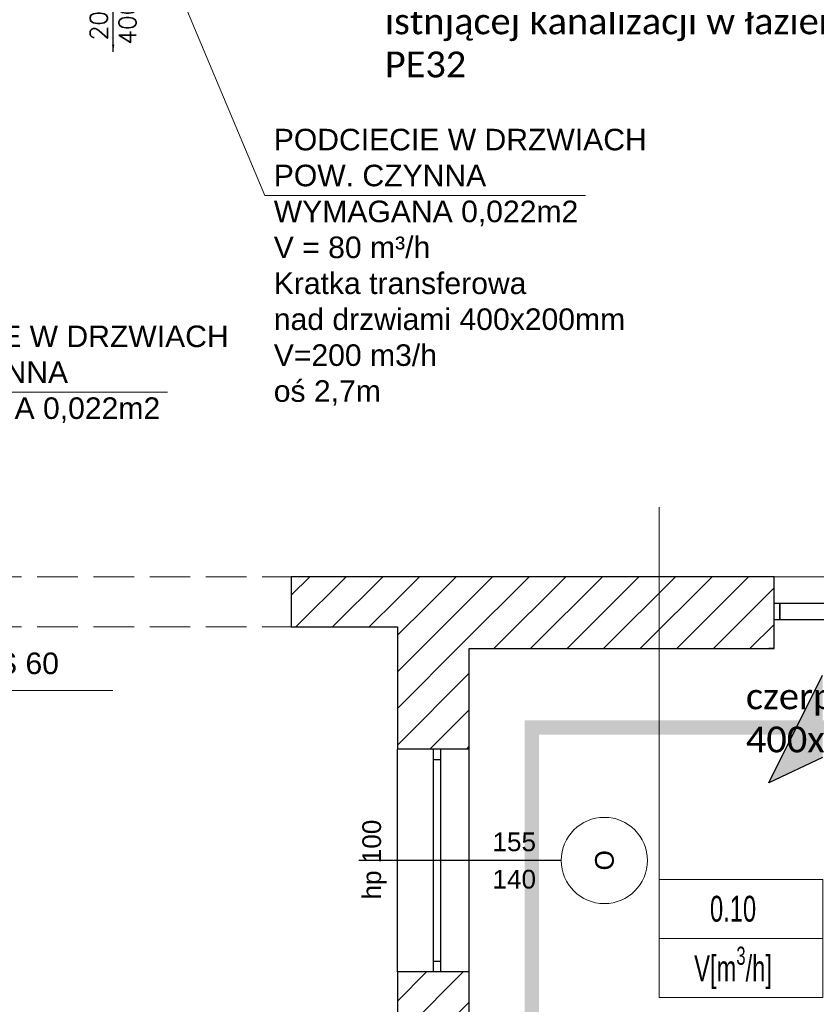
# Model space of a CAD drawing. Header units: millimetres. Extents: x -40063 to 512011, y 350190 to 687060.
# Tile 185 of 256: x 164633 to 170177, y 621301 to 628155. Entities that reach past the tile are written whole.
import ezdxf

# ---------------------------------------------------------------- set-up
doc = ezdxf.new("R2010")
doc.units = ezdxf.units.MM
doc.linetypes.add('DASHDOT', pattern=[1, 0.5, -0.25, 0, -0.25])
doc.linetypes.add('Krawędzie ukryte', pattern=[391.222223, 282.222223, -109])
doc.layers.get('0').update_dxf_attribs({"color": 8})
for name, color, linetype in [('2D - Ogólne', 8, 'Continuous'), ('Elementy Modelu - Strefy', 8, 'Continuous'), ('FLUID-T-120-ARRGR', 7, 'Continuous'), ('IS_WM_OPIS', 7, 'Continuous'), ('Konstrukcja - Ściany zew', 8, 'Continuous'), ('X_ref', 8, 'Continuous')]:
    doc.layers.add(name, color=color, linetype=linetype)
for name, color, linetype, lineweight in [('_IS_WM_OPIS', 7, 'Continuous', 9), ('FLUID-BILANSE', 150, 'Continuous', 18), ('J_zakres opracowania', 226, 'DASHDOT', 30)]:
    doc.layers.add(name, color=color, linetype=linetype, lineweight=lineweight)
doc.styles.add('ARIAL', font='Arial', dxfattribs={"height": 1})
doc.styles.add('ARIAL NARROW', font='ARIALN.TTF', dxfattribs={"width": 0.8})
doc.styles.add('FDBES', font='simplex.shx')
doc.styles.add('GENERATED_STYLE_1', font='arial.ttf')
doc.styles.get("Standard").update_dxf_attribs({"font": 'arial.ttf'})
doc.dimstyles.new('FDBES', dxfattribs={"dimscale": 50, "dimtxt": 4, "dimasz": 2.5, "dimexe": 0.8, "dimexo": 2, "dimgap": 1, "dimtad": 1, "dimdsep": 46, "dimtxsty": 'FDBES', "dimcen": 2.5, "dimclrd": 4, "dimclre": 5, "dimadec": 0, "dimazin": 0, "dimtfac": 1, "dimtmove": 0, "dimatfit": 3, "dimfxl": 1, "dimarcsym": 0})

# ---------------------------------------------------------------- blocks, each defined once
blk = doc.blocks.new('fdgdfg')
at = {"layer": '2D - Ogólne', "linetype": 'Krawędzie ukryte', "lineweight": 13}
for p, q in [((-180100.3, 467889.9), (-177160.3, 467889.9)), ((-180100.3, 467539.9), (-177160.3, 467539.9))]:
    blk.add_line(p, q, dxfattribs=at)
at = {"layer": 'Elementy Modelu - Strefy', "linetype": 'Continuous', "lineweight": 0}
for p, q in [((-177160.3, 467539.9), (-177160.3, 467889.9)), ((-177160.3, 467889.9), (-171930.3, 467889.9)), ((-176420.3, 467539.9), (-177160.3, 467539.9)), ((-176420.3, 456119.9), (-176420.3, 467539.9))]:
    blk.add_line(p, q, dxfattribs=at)
at = {"layer": 'Konstrukcja - Ściany zew', "linetype": 'Continuous'}
for p, q in [((-177160.3, 467760.4), (-177030.8, 467889.9)), ((-176420.3, 467889.9), (-177160.3, 467889.9)), ((-177160.3, 467889.9), (-177160.3, 467539.9)), ((-177126.3, 467539.9), (-176776.3, 467889.9)), ((-176871.7, 467539.9), (-176521.7, 467889.9)), ((-173798.5, 467889.9), (-176420.3, 467889.9)), ((-176343.7, 467813.3), (-176267.1, 467889.9)), ((-176216.4, 467686), (-176012.6, 467889.9)), ((-176089.1, 467558.8), (-175758, 467889.9)), ((-175961.9, 467431.5), (-175503.5, 467889.9)), ((-175748.9, 467389.9), (-175248.9, 467889.9)), ((-175494.3, 467389.9), (-174994.3, 467889.9)), ((-175239.8, 467389.9), (-174739.8, 467889.9)), ((-174985.2, 467389.9), (-174485.2, 467889.9)), ((-174730.7, 467389.9), (-174230.7, 467889.9)), ((-174476.1, 467389.9), (-173976.1, 467889.9)), ((-173798.5, 467889.9), (-173835.5, 467889.9)), ((-173798.5, 467889.9), (-173835.5, 467889.9)), ((-173798.5, 467704.9), (-173798.5, 467889.9)), ((-173798.5, 467704.9), (-173798.5, 467889.9)), ((-176420.3, 467736.8), (-176343.7, 467813.3)), ((-174221.6, 467389.9), (-173798.5, 467813)), ((-176617.1, 467539.9), (-176420.3, 467736.8)), ((-176420.3, 467482.2), (-176216.4, 467686)), ((-173798.5, 467589.9), (-173798.5, 467704.9)), ((-173798.5, 467704.9), (-173758.5, 467704.9)), ((-173798.5, 467589.9), (-173798.5, 467704.9)), ((-173798.5, 467589.9), (-173798.5, 467704.9)), ((-173758.5, 467704.9), (-173238.5, 467704.9)), ((-173758.5, 467589.9), (-173758.5, 467704.9)), ((-173758.5, 467704.9), (-173758.5, 467589.9)), ((-177160.3, 467539.9), (-176420.3, 467539.9)), ((-176420.3, 467227.6), (-176089.1, 467558.8)), ((-176420.3, 467539.9), (-176420.3, 466689.9)), ((-173967, 467389.9), (-173798.5, 467558.4)), ((-173798.5, 467389.9), (-173798.5, 467589.9)), ((-173798.5, 467389.9), (-173798.5, 467589.9)), ((-173758.5, 467589.9), (-173798.5, 467589.9)), ((-173798.5, 467389.9), (-173798.5, 467589.9)), ((-173238.5, 467589.9), (-173758.5, 467589.9)), ((-176420.3, 466973.1), (-175961.9, 467431.5)), ((-175920.3, 466689.9), (-175920.3, 467389.9)), ((-175920.3, 467389.9), (-173798.5, 467389.9)), ((-173798.5, 467389.9), (-173835.5, 467389.9)), ((-173798.5, 467389.9), (-173835.5, 467389.9)), ((-176420.3, 466718.5), (-175920.3, 467218.5)), ((-173836, 466455.4), (-173461.4, 467204.6)), ((-176194.3, 466689.9), (-175920.3, 466964)), ((-176170.3, 466689.9), (-176420.3, 466689.9)), ((-176420.3, 465139.9), (-176420.3, 466689.9)), ((-176120.3, 466689.9), (-176170.3, 466689.9)), ((-176170.3, 466614.9), (-176170.3, 466689.9)), ((-176120.3, 466689.9), (-176170.3, 466689.9)), ((-175920.3, 466689.9), (-176120.3, 466689.9)), ((-176120.3, 466689.9), (-176120.3, 466614.9)), ((-175939.8, 466689.9), (-175920.3, 466709.4)), ((-175920.3, 465139.9), (-175920.3, 466689.9)), ((-176120.3, 466614.9), (-176170.3, 466614.9)), ((-176170.3, 465214.9), (-176170.3, 466614.9)), ((-176120.3, 466614.9), (-176120.3, 465214.9)), ((-173461.4, 466631.3), (-173836, 466455.4)), ((-175280.4, 465914.9), (-176688.5, 465914.9)), ((-176170.3, 465139.9), (-176170.3, 465214.9)), ((-176170.3, 465214.9), (-176120.3, 465214.9)), ((-176120.3, 465214.9), (-176120.3, 465139.9)), ((-176420.3, 464936.6), (-176217, 465139.9)), ((-176420.3, 464682.1), (-175962.4, 465139.9)), ((-176170.3, 465139.9), (-176420.3, 465139.9)), ((-176420.3, 465139.9), (-176420.3, 464589.9)), ((-176120.3, 465139.9), (-176170.3, 465139.9)), ((-176120.3, 465139.9), (-176170.3, 465139.9)), ((-175920.3, 465139.9), (-176120.3, 465139.9)), ((-175920.3, 464589.9), (-175920.3, 465139.9)), ((-176257.9, 464589.9), (-175920.3, 464927.5))]:
    blk.add_line(p, q, dxfattribs=at)
at = {"layer": 'Konstrukcja - Ściany zew', "color": 251, "linetype": 'Continuous', "lineweight": 13}
for start, end in [(90, 270), (270, 90)]:
    blk.add_arc((-174980.4, 465914.9), 300, start, end, dxfattribs=at)
at = {"layer": 'Konstrukcja - Ściany zew', "linetype": 'Continuous', "lineweight": 13, "extrusion": (0, 0, -1)}
blk.add_solid([(173461.4, 466631.3), (173461.4, 467204.6), (173836, 466455.4)], dxfattribs=at)
at = {"layer": 'Konstrukcja - Ściany zew', "char_height": 130, "attachment_point": 7, "rotation": 90, "style": 'GENERATED_STYLE_1'}
for s, insert in [('{hp 100}', (-176495.4, 465643.3)), ('{O}', (-174913.2, 465845.3))]:
    blk.add_mtext(s, dxfattribs=dict(at, insert=insert))
at = {"layer": 'Konstrukcja - Ściany zew', "char_height": 130, "attachment_point": 7, "style": 'GENERATED_STYLE_1'}
for s, insert in [('{155}', (-175758.9, 465977.7)), ('{140}', (-175758.9, 465717.7))]:
    blk.add_mtext(s, dxfattribs=dict(at, insert=insert))
blk = doc.blocks.new('*U15419')
at = {"color": 7, "insert": (0, -482.9), "char_height": 120, "attachment_point": 5, "rotation": 90, "style": 'FDBES'}
blk.add_mtext('200 m{\\A2;\\H0.5x;3}/h\\P400 x 200', dxfattribs=at)
at = {"color": 7}
blk.add_leader([(0, -965.7), (0, 0)], dimstyle='FDBES', override={"dimscale": 20, "dimclrd": 7}, dxfattribs=at)

msp = doc.modelspace()

# ---------------------------------------------------------------- linework, layer by layer
at = {"layer": '_IS_WM_OPIS', "color": 7}
msp.add_lwpolyline([(165465.89302, 629014.98318), (166340, 626931.80581)], dxfattribs=at)
at = {"layer": '_IS_WM_OPIS', "color": 6}
for points in [[(166340, 626931.80581), (168570.94886, 626931.80581)], [(163430.33449, 625562.42487), (165661.28335, 625562.42487)]]:
    msp.add_lwpolyline(points, dxfattribs=at)
at = {"layer": '_IS_WM_OPIS', "color": 1}
msp.add_lwpolyline([(163051.29702, 623486.27932), (165282.24588, 623486.27932)], dxfattribs=at)
at = {"layer": 'FLUID-BILANSE'}
msp.add_line((169084.87198, 624761.0932), (169084.87198, 622170.46111), dxfattribs=at)
for points in [[(169084.87198, 621759.88831), (169084.87198, 622170.46111), (170223.41255, 622170.46111), (170223.41255, 621759.88831)], [(169084.87198, 621349.31551), (169084.87198, 621759.88831), (170223.41255, 621759.88831), (170223.41255, 621349.31551)]]:
    msp.add_lwpolyline(points, close=True, dxfattribs=at)
at = {"layer": 'J_zakres opracowania', "ltscale": 1000, "const_width": 100}
msp.add_lwpolyline([(145238.97833, 603150.87452), (179698.13773, 603150.87452), (179698.13773, 613450.86815), (168198.34775, 613450.86815), (168198.34775, 623228.22314), (179787.48799, 623228.22314), (179787.48799, 655328.15213), (172267.92013, 655328.15213), (172267.92013, 661215.50192), (178887.83809, 661215.50192), (178887.83809, 667165.49127), (169238.45678, 667165.49127), (169238.45678, 670965.36364), (139342.26689, 670965.36364), (139342.26689, 660371.72463), (168578.26628, 660371.72463), (168578.26628, 636879.36656), (155218.96566, 636879.36656), (155218.96566, 616919.40233), (145238.97833, 616919.40233), (145238.97833, 603150.87452)], dxfattribs=at)

# ---------------------------------------------------------------- block references
at = {"layer": 'FLUID-T-120-ARRGR', "rotation": 360}
msp.add_blockref('*U15419', (165283.89302, 628896.98318, 2700), dxfattribs=at)
at = {"layer": 'X_ref'}
msp.add_blockref('fdgdfg', (343682.59614, 156387.58931), dxfattribs=at)

# ---------------------------------------------------------------- texts
at = {"layer": '_IS_WM_OPIS', "color": 7, "char_height": 150, "width": 2605.2948608, "attachment_point": 1, "rotation": 0.000000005, "style": 'ARIAL'}
for s, insert in [('PODCIECIE W DRZWIACH \\PPOW. CZYNNA WYMAGANA 0,022m2\\PV = 80 m³/h\\PKratka transferowa\\Pnad drzwiami 400x200mm\\PV=200 m3/h\\Poś 2,7m', (166401.62637, 627395.14451)), ('PODCIECIE W DRZWIACH \\PPOW. CZYNNA WYMAGANA 0,022m2\\PV = 50 m³/h', (163491.96086, 626025.76357))]:
    msp.add_mtext(s, dxfattribs=dict(at, insert=insert))
at = {"layer": '_IS_WM_OPIS', "color": 1, "insert": (163112.92339, 623749.6184), "char_height": 150, "width": 2605.2948608, "attachment_point": 1, "rotation": 0.000000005, "style": 'ARIAL'}
msp.add_mtext('Klapa p.poż EIS 60', dxfattribs=at)
at = {"layer": 'FLUID-BILANSE', "char_height": 180, "width": 1026.432, "attachment_point": 5, "style": 'ARIAL NARROW'}
for s, insert in [('0.10', (169598.08798, 621965.17471)), ('\\A1;V[m\\H0.7x;\\S3^ ;\\H1.4286x;/h]', (169598.08798, 621554.60191))]:
    msp.add_mtext(s, dxfattribs=dict(at, insert=insert))
at = {"layer": 'IS_WM_OPIS', "char_height": 179.9999966, "width": 5935.9201341, "attachment_point": 1, "rotation": 0.000000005}
for s, insert in [('\\fCalibri|b0|i0|c238;właczyć kanalizację do\\Pistnjącej kanalizacji w łazience\\PPE32', (167174.55969, 628533.11886)), ('\\fCalibri|b0|i0|c238;czerpnia powietrza \\P400x250mm oś 2,87', (169687.67606, 623534.81137))]:
    msp.add_mtext(s, dxfattribs=dict(at, insert=insert))

doc.saveas('drawing.dxf')
